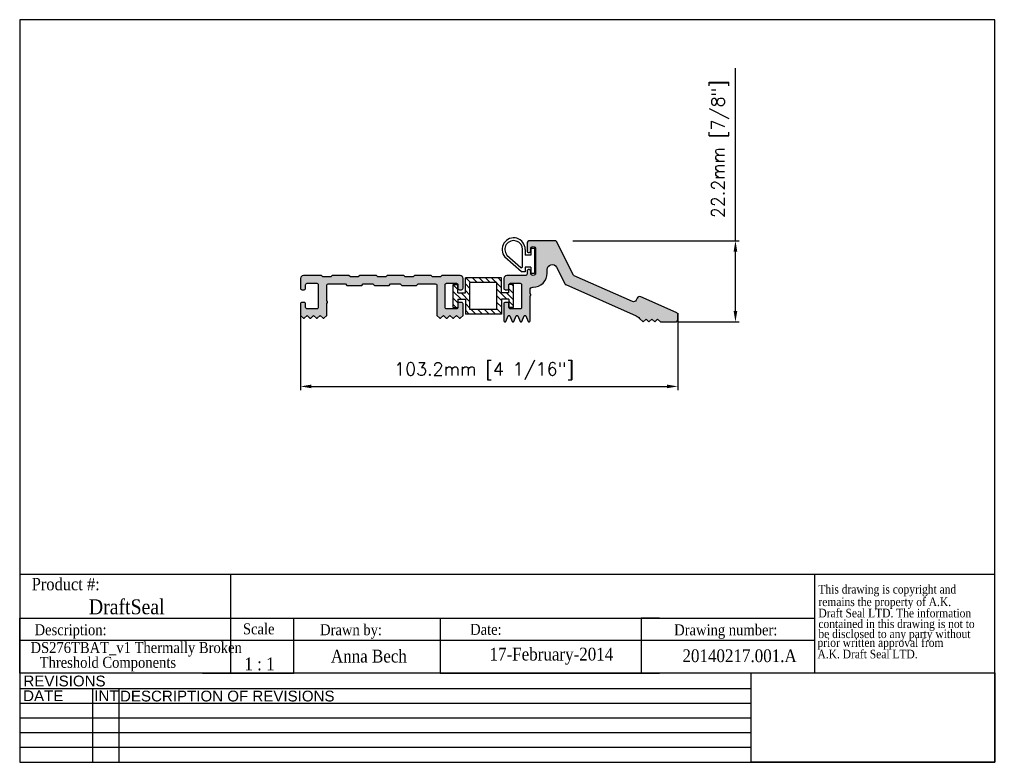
# Model space of a CAD drawing. Header units: millimetres. Extents: x 2362 to 2631, y 15 to 219.
import ezdxf
from ezdxf.enums import TextEntityAlignment as Align

# ---------------------------------------------------------------- set-up
doc = ezdxf.new("R2010")
doc.units = ezdxf.units.MM
doc.header["$MEASUREMENT"] = 0
doc.layers.add('AM_5', color=3, linetype='Continuous', lineweight=25)
doc.layers.add('BORDER', color=7, linetype='Continuous', lineweight=25)
for name, color, linetype in [('Current', 7, 'Continuous'), ('DRAWING', 7, 'Continuous'), ('FRAME', 7, 'Continuous')]:
    doc.layers.add(name, color=color, linetype=linetype)
doc.styles.add('DS GROUP', font='arial.ttf')
doc.styles.get("Standard").update_dxf_attribs({"font": 'ROMANS.SHX'})
doc.styles.add('TAG', font='GARA.TTF')
doc.dimstyles.new('AM_ISO$0', dxfattribs={"dimtxt": 1.5, "dimasz": 1.5, "dimexe": 1, "dimexo": 1, "dimgap": 1.5, "dimtad": 1, "dimdec": 0, "dimdsep": 46, "dimtxsty": 'Standard', "dimcen": 0, "dimclrd": 256, "dimclre": 256, "dimclrt": 2, "dimadec": 0, "dimazin": 2, "dimtp": 0.1, "dimtm": 0.1, "dimtfac": 0.71, "dimtdec": 0, "dimtmove": 0, "dimatfit": 3, "dimfxl": 1, "dimlwd": -1, "dimlwe": -1, "dimarcsym": 1})
picture_1 = doc.add_image_def('image1.bmp', size_in_pixel=(901, 331))

# ---------------------------------------------------------------- blocks, each defined once
blk = doc.blocks.new('A$C08671A0E')
at = {"layer": 'FRAME', "style": 'TAG'}
for s, p in [('This drawing is copyright and', (14.8, -52.3)), ('remains the property of A.K.', (14.8, -101.5)), ('Draft Seal LTD. The information', (14.8, -145.7)), ('contained in this drawing is not to  ', (14.8, -187.4)), ('be disclosed to any party without ', (14.8, -226.7)), (' prior written approval from', (0, -261.2)), (' A.K. Draft Seal LTD.', (0, -306.1))]:
    blk.add_text(s, height=33.819, dxfattribs=at).set_placement(p)
blk = doc.blocks.new('*D465')
at = {"layer": 'AM_5', "linetype": 'ByBlock', "transparency": 16777216}
for p, q in [((2557.84, 158.03), (2557.84, 205.2)), ((2513.33, 158.03), (2558.84, 158.03)), ((2557.84, 138.81), (2557.84, 155.03)), ((2542.32, 135.81), (2558.84, 135.81))]:
    blk.add_line(p, q, dxfattribs=at)
at = {"layer": 'AM_5', "transparency": 16777216}
for points in [[(2557.34, 155.03), (2558.34, 155.03), (2557.84, 158.03)], [(2557.34, 138.81), (2558.34, 138.81), (2557.84, 135.81)]]:
    blk.add_solid(points, dxfattribs=at)
at = {"layer": 'Defpoints', "color": 0, "transparency": 16777216}
for p in [(2512.33, 158.03), (2557.84, 158.03), (2541.32, 135.81)]:
    blk.add_point(p, dxfattribs=at)
at = {"layer": 'AM_5', "color": 7, "transparency": 16777216, "insert": (2553.67, 183.11), "char_height": 3.5, "attachment_point": 5, "rotation": 90}
blk.add_mtext('22.2mm [7/8"]', dxfattribs=at)
blk = doc.blocks.new('*D466')
at = {"layer": 'AM_5', "linetype": 'ByBlock', "transparency": 16777216}
for p, q in [((2438.87, 138.17), (2438.87, 117.16)), ((2542.12, 138.17), (2542.12, 117.16)), ((2441.87, 118.16), (2539.12, 118.16))]:
    blk.add_line(p, q, dxfattribs=at)
at = {"layer": 'AM_5', "transparency": 16777216}
for points in [[(2441.87, 118.66), (2441.87, 117.66), (2438.87, 118.16)], [(2539.12, 118.66), (2539.12, 117.66), (2542.12, 118.16)]]:
    blk.add_solid(points, dxfattribs=at)
at = {"layer": 'Defpoints', "color": 0, "transparency": 16777216}
for p in [(2438.87, 139.17), (2542.12, 139.17), (2542.12, 118.16)]:
    blk.add_point(p, dxfattribs=at)
at = {"layer": 'AM_5', "color": 7, "transparency": 16777216, "insert": (2489.1, 122.33), "char_height": 3.5, "attachment_point": 5}
blk.add_mtext('103.2mm [4 1/16"]', dxfattribs=at)

msp = doc.modelspace()

# ---------------------------------------------------------------- hatches: boundary and pattern name
at = {"layer": 'Current'}
for points in [[(2506.34, 150.15, -0.788336), (2508.9, 150.77), (2511.23, 146.18, 0.171831), (2511.42, 146.01), (2530.67, 137.44, -0.091887), (2531.62, 136.78), (2532.59, 135.81), (2533.38, 136.6), (2534.17, 135.81), (2534.96, 136.6), (2535.75, 135.81), (2536.54, 136.6), (2537.33, 135.81), (2541.32, 135.81, 0.414214), (2542.12, 136.61), (2542.12, 137.66, 0.296213), (2541.66, 138.38), (2531.97, 142.69, 0.414214), (2530.92, 142.29), (2530.69, 141.77, -0.414214), (2529.65, 141.37), (2513.74, 148.46, -0.171831), (2513.55, 148.63), (2508.87, 157.82, 0.282029), (2508.53, 158.03), (2501.63, 158.03, 0.414214), (2500.84, 157.24), (2500.84, 155.27, 1), (2501.86, 155.27), (2501.86, 155.76, -1), (2503.16, 155.76), (2503.16, 149.16, -1), (2501.86, 149.16), (2501.86, 149.65, 1), (2500.84, 149.65), (2500.84, 148.89, -0.414214), (2500.46, 148.51), (2495.28, 148.51, 0.414214), (2494.49, 147.72), (2494.49, 145.01, 0.414214), (2494.87, 144.63), (2495.51, 144.63, 0.414214), (2495.89, 145.01), (2495.89, 146, -0.414214), (2496.27, 146.38), (2498.98, 146.38, -0.414214), (2499.36, 146), (2499.36, 139.76, -0.414214), (2498.98, 139.38), (2496.27, 139.38, -0.414214), (2495.89, 139.76), (2495.89, 140.75, 0.414214), (2495.51, 141.13), (2494.87, 141.13, 0.414214), (2494.49, 140.75), (2494.49, 136.14), (2494.57, 135.96, 0.661886), (2495.03, 135.96), (2495.66, 137.45, -0.661886), (2496.12, 137.45), (2496.75, 135.96, 0.661886), (2497.21, 135.96), (2497.84, 137.45, -0.661886), (2498.31, 137.45), (2498.94, 135.96, 0.661886), (2499.4, 135.96), (2500.03, 137.45, -0.661886), (2500.5, 137.45), (2501.13, 135.96, 0.661886), (2501.59, 135.96), (2501.66, 136.14), (2501.66, 142.95, 1), (2501.66, 143.45), (2501.66, 144.53, -0.414214), (2502.46, 145.33), (2502.51, 145.33, 0.414214), (2506.34, 149.16)], [(2458.67, 146.21), (2459.07, 145.81), (2463.13, 145.81), (2463.53, 146.21), (2466.17, 146.21), (2466.57, 145.81), (2470.63, 145.81), (2471.03, 146.21), (2475.75, 146.21, -0.414214), (2476.15, 145.81), (2476.15, 137.6), (2476.94, 136.81), (2477.16, 136.81), (2477.95, 137.6), (2478.74, 136.81), (2478.95, 136.81), (2479.74, 137.6), (2480.53, 136.81), (2480.74, 136.81), (2481.53, 137.6), (2482.32, 136.81), (2482.53, 136.81), (2483.32, 137.6), (2483.32, 140.73, 0.414214), (2482.92, 141.13), (2482.32, 141.13, 0.414214), (2481.92, 140.73), (2481.92, 139.78, -0.414214), (2481.52, 139.38), (2478.85, 139.38, -0.414214), (2478.45, 139.78), (2478.45, 145.98, -0.414214), (2478.85, 146.38), (2481.52, 146.38, -0.414214), (2481.92, 145.98), (2481.92, 145.03, 0.414214), (2482.32, 144.63), (2482.92, 144.63, 0.414214), (2483.32, 145.03), (2483.32, 147.71, 0.414214), (2482.52, 148.51), (2477.57, 148.51), (2477.17, 148.11), (2475.02, 148.11), (2474.62, 148.51), (2470.07, 148.51), (2469.67, 148.11), (2467.52, 148.11), (2467.12, 148.51), (2462.57, 148.51), (2462.17, 148.11), (2460.02, 148.11), (2459.62, 148.51), (2455.07, 148.51), (2454.67, 148.11), (2452.52, 148.11), (2452.12, 148.51), (2447.57, 148.51), (2447.17, 148.11), (2445.02, 148.11), (2444.62, 148.51), (2439.67, 148.51, 0.414214), (2438.87, 147.71), (2438.87, 145.03, 0.414214), (2439.27, 144.63), (2439.87, 144.63, 0.414214), (2440.27, 145.03), (2440.27, 145.98, -0.414214), (2440.67, 146.38), (2443.34, 146.38, -0.414214), (2443.74, 145.98), (2443.74, 139.78, -0.414214), (2443.34, 139.38), (2440.67, 139.38, -0.414214), (2440.27, 139.78), (2440.27, 140.73, 0.414214), (2439.87, 141.13), (2439.27, 141.13, 0.414214), (2438.87, 140.73), (2438.87, 137.6), (2439.66, 136.81), (2439.87, 136.81), (2440.66, 137.6), (2441.45, 136.81), (2441.66, 136.81), (2442.45, 137.6), (2443.24, 136.81), (2443.45, 136.81), (2444.24, 137.6), (2445.03, 136.81), (2445.25, 136.81), (2446.04, 137.6), (2446.04, 140.99, 1), (2446.04, 141.49), (2446.04, 145.81, -0.414214), (2446.44, 146.21), (2451.17, 146.21), (2451.57, 145.81), (2455.63, 145.81), (2456.03, 146.21)]]:
    msp.add_hatch(color=256, dxfattribs=at).paths.add_polyline_path(points)

# ---------------------------------------------------------------- linework, layer by layer
at = {"linetype": 'Continuous'}
for p, q in [((2499.34, 149.54), (2494.78, 153.55)), ((2495.33, 154.09), (2499.17, 150.7)), ((2499.59, 150.89), (2499.59, 155.64)), ((2500.35, 155.64), (2500.35, 154.11)), ((2501.88, 154.11), (2500.35, 154.11)), ((2501.88, 155.89), (2501.88, 154.37)), ((2502.89, 155.89), (2501.88, 155.89)), ((2501.88, 154.37), (2501.88, 154.11)), ((2502.89, 155.89), (2502.89, 149.03)), ((2500.35, 149.54), (2499.34, 149.54)), ((2500.35, 150.81), (2500.35, 149.54)), ((2501.88, 150.81), (2500.35, 150.81)), ((2501.88, 150.81), (2501.88, 149.03)), ((2502.89, 149.03), (2501.88, 149.03))]:
    msp.add_line(p, q, dxfattribs=at)
for p, q in [((2362.06, 66.79), (2579.51, 66.79)), ((2419.68, 66.79), (2419.68, 54.73)), ((2579.51, 66.79), (2579.51, 39.73)), ((2362.06, 39.73), (2362.06, 54.73)), ((2362.06, 54.73), (2579.51, 54.73)), ((2362.06, 54.73), (2362.06, 49.73)), ((2362.06, 54.73), (2362.06, 48.73)), ((2362.06, 54.73), (2412.06, 54.73)), ((2419.68, 54.73), (2419.68, 39.73)), ((2437.06, 39.73), (2437.06, 54.73)), ((2437.06, 54.73), (2477.06, 54.73)), ((2477.06, 54.73), (2477.06, 39.73)), ((2537.06, 54.73), (2532.06, 54.73)), ((2532.06, 54.73), (2532.06, 39.73)), ((2362.06, 48.73), (2362.06, 50.23)), ((2362.06, 48.73), (2579.51, 48.73)), ((2362.06, 39.73), (2362.06, 42.73)), ((2412.06, 39.73), (2437.06, 39.73)), ((2477.06, 39.73), (2537.06, 39.73))]:
    msp.add_line(p, q)
for centre, radius, start, end in [((2497.18, 155.64), 3.17, 0.0001, 221.0127), ((2497.18, 155.64), 2.41, 0, 219.8912), ((2499.34, 150.89), 0.254, 228.6218, 0)]:
    msp.add_arc(centre, radius, start, end, dxfattribs=at)
at = {"layer": 'BORDER'}
for p, q in [((2362.06, 218.5), (2362.06, 15.3)), ((2628.76, 218.5), (2362.06, 218.5)), ((2628.76, 15.3), (2628.76, 218.5)), ((2579.51, 66.79), (2628.76, 66.79)), ((2628.76, 39.73), (2362.06, 39.73)), ((2562.14, 35.42), (2362.06, 35.42)), ((2381.93, 35.42), (2381.93, 15.3)), ((2389.14, 35.42), (2389.14, 15.3)), ((2562.14, 31.4), (2362.06, 31.4)), ((2562.14, 27.37), (2362.06, 27.37)), ((2562.14, 23.35), (2362.06, 23.35)), ((2562.14, 19.33), (2362.06, 19.33)), ((2362.06, 15.3), (2628.76, 15.3))]:
    msp.add_line(p, q, dxfattribs=at)
at = {"layer": 'Current'}
for p, q in [((2480.65, 146.06), (2481.92, 146.06)), ((2480.65, 139.71), (2480.65, 146.06)), ((2481.92, 144.64), (2480.65, 145.91)), ((2481.92, 143.77), (2481.92, 146.06)), ((2493.86, 147.83), (2483.96, 147.83)), ((2483.96, 143.77), (2483.96, 147.83)), ((2485.23, 144.93), (2483.96, 146.2)), ((2485.39, 146.56), (2484.12, 147.83)), ((2492.59, 146.56), (2485.23, 146.56)), ((2485.23, 139.2), (2485.23, 146.56)), ((2487.19, 146.56), (2485.92, 147.83)), ((2488.98, 146.56), (2487.71, 147.83)), ((2490.78, 146.56), (2489.51, 147.83)), ((2492.41, 146.56), (2491.14, 147.83)), ((2492.59, 139.2), (2492.59, 146.56)), ((2493.86, 145.11), (2492.59, 146.38)), ((2493.86, 146.91), (2492.94, 147.83)), ((2493.86, 143.77), (2493.86, 147.83)), ((2495.89, 143.77), (2495.89, 146.06)), ((2497.16, 146.06), (2495.89, 146.06)), ((2497.16, 145.57), (2496.68, 146.06)), ((2497.16, 139.71), (2497.16, 146.06)), ((2482.78, 141.99), (2480.65, 144.12)), ((2481.92, 143.77), (2483.96, 143.77)), ((2485.23, 141.34), (2482.8, 143.77)), ((2485.23, 143.14), (2483.96, 144.41)), ((2495.35, 141.99), (2492.59, 144.75)), ((2493.86, 141.69), (2492.59, 142.96)), ((2495.89, 143.77), (2493.86, 143.77)), ((2497.16, 141.81), (2495.2, 143.77)), ((2497.16, 143.61), (2495.89, 144.88)), ((2481.92, 141.05), (2480.65, 142.32)), ((2481.47, 139.71), (2480.65, 140.53)), ((2481.92, 141.99), (2483.96, 141.99)), ((2481.92, 141.99), (2481.92, 139.71)), ((2483.96, 141.99), (2483.96, 137.93)), ((2485.23, 139.55), (2483.96, 140.82)), ((2493.86, 139.89), (2492.59, 141.16)), ((2495.89, 141.99), (2493.86, 141.99)), ((2493.86, 141.99), (2493.86, 137.93)), ((2495.89, 141.99), (2495.89, 139.71)), ((2497.16, 140.18), (2495.89, 141.45)), ((2480.65, 139.71), (2481.92, 139.71)), ((2485.05, 137.93), (2483.96, 139.02)), ((2493.86, 137.93), (2483.96, 137.93)), ((2492.59, 139.2), (2485.23, 139.2)), ((2486.84, 137.93), (2485.57, 139.2)), ((2488.64, 137.93), (2487.37, 139.2)), ((2490.44, 137.93), (2489.17, 139.2)), ((2492.23, 137.93), (2490.96, 139.2)), ((2493.86, 138.09), (2492.59, 139.36)), ((2497.16, 139.71), (2495.89, 139.71))]:
    msp.add_line(p, q, dxfattribs=at)
at = {"layer": 'DRAWING'}
for points in [[(2494.87, 144.63), (2495.51, 144.63, 0.414214), (2495.89, 145.01), (2495.89, 146, -0.414214), (2496.27, 146.38), (2498.98, 146.38, -0.414214), (2499.36, 146), (2499.36, 139.76, -0.414214), (2498.98, 139.38), (2496.27, 139.38, -0.414214), (2495.89, 139.76), (2495.89, 140.75, 0.414214), (2495.51, 141.13), (2494.87, 141.13, 0.414214), (2494.49, 140.75), (2494.49, 136.14), (2494.57, 135.96, 0.661886), (2495.03, 135.96), (2495.66, 137.45, -0.661886), (2496.12, 137.45), (2496.75, 135.96, 0.661886), (2497.21, 135.96), (2497.84, 137.45, -0.661886), (2498.31, 137.45), (2498.94, 135.96, 0.661886), (2499.4, 135.96), (2500.03, 137.45, -0.661886), (2500.5, 137.45), (2501.13, 135.96, 0.661886), (2501.59, 135.96), (2501.66, 136.14), (2501.66, 142.95, 1), (2501.66, 143.45), (2501.66, 144.53, -0.414214), (2502.46, 145.33), (2502.51, 145.33, 0.414214), (2506.34, 149.16), (2506.34, 150.15, -0.788336), (2508.9, 150.77), (2511.23, 146.18, 0.171831), (2511.42, 146.01), (2530.67, 137.44, -0.091887), (2531.62, 136.78), (2532.59, 135.81), (2533.38, 136.6), (2534.17, 135.81), (2534.96, 136.6), (2535.75, 135.81), (2536.54, 136.6), (2537.33, 135.81), (2541.32, 135.81, 0.414214), (2542.12, 136.61), (2542.12, 137.66, 0.296213), (2541.66, 138.38), (2531.97, 142.69, 0.414214), (2530.92, 142.29), (2530.69, 141.77, -0.414214), (2529.65, 141.37), (2513.74, 148.46, -0.171831), (2513.55, 148.63), (2508.87, 157.82, 0.282029), (2508.53, 158.03), (2501.63, 158.03, 0.414214), (2500.84, 157.24), (2500.84, 155.27, 1), (2501.86, 155.27), (2501.86, 155.76, -1), (2503.16, 155.76), (2503.16, 149.16, -1), (2501.86, 149.16), (2501.86, 149.65, 1), (2500.84, 149.65), (2500.84, 148.89, -0.414214), (2500.46, 148.51), (2495.28, 148.51, 0.414214), (2494.49, 147.72), (2494.49, 145.01, 0.414214)], [(2451.17, 146.21), (2451.57, 145.81), (2455.63, 145.81), (2456.03, 146.21), (2458.67, 146.21), (2459.07, 145.81), (2463.13, 145.81), (2463.53, 146.21), (2466.17, 146.21), (2466.57, 145.81), (2470.63, 145.81), (2471.03, 146.21), (2475.75, 146.21, -0.414214), (2476.15, 145.81), (2476.15, 137.6), (2476.94, 136.81), (2477.16, 136.81), (2477.95, 137.6), (2478.74, 136.81), (2478.95, 136.81), (2479.74, 137.6), (2480.53, 136.81), (2480.74, 136.81), (2481.53, 137.6), (2482.32, 136.81), (2482.53, 136.81), (2483.32, 137.6), (2483.32, 140.73, 0.414214), (2482.92, 141.13), (2482.32, 141.13, 0.414214), (2481.92, 140.73), (2481.92, 139.78, -0.414214), (2481.52, 139.38), (2478.85, 139.38, -0.414214), (2478.45, 139.78), (2478.45, 145.98, -0.414214), (2478.85, 146.38), (2481.52, 146.38, -0.414214), (2481.92, 145.98), (2481.92, 145.03, 0.414214), (2482.32, 144.63), (2482.92, 144.63, 0.414214), (2483.32, 145.03), (2483.32, 147.71, 0.414214), (2482.52, 148.51), (2477.57, 148.51), (2477.17, 148.11), (2475.02, 148.11), (2474.62, 148.51), (2470.07, 148.51), (2469.67, 148.11), (2467.52, 148.11), (2467.12, 148.51), (2462.57, 148.51), (2462.17, 148.11), (2460.02, 148.11), (2459.62, 148.51), (2455.07, 148.51), (2454.67, 148.11), (2452.52, 148.11), (2452.12, 148.51), (2447.57, 148.51), (2447.17, 148.11), (2445.02, 148.11), (2444.62, 148.51), (2439.67, 148.51, 0.414214), (2438.87, 147.71), (2438.87, 145.03, 0.414214), (2439.27, 144.63), (2439.87, 144.63, 0.414214), (2440.27, 145.03), (2440.27, 145.98, -0.414214), (2440.67, 146.38), (2443.34, 146.38, -0.414214), (2443.74, 145.98), (2443.74, 139.78, -0.414214), (2443.34, 139.38), (2440.67, 139.38, -0.414214), (2440.27, 139.78), (2440.27, 140.73, 0.414214), (2439.87, 141.13), (2439.27, 141.13, 0.414214), (2438.87, 140.73), (2438.87, 137.6), (2439.66, 136.81), (2439.87, 136.81), (2440.66, 137.6), (2441.45, 136.81), (2441.66, 136.81), (2442.45, 137.6), (2443.24, 136.81), (2443.45, 136.81), (2444.24, 137.6), (2445.03, 136.81), (2445.25, 136.81), (2446.04, 137.6), (2446.04, 140.99, 1), (2446.04, 141.49), (2446.04, 145.81, -0.414214), (2446.44, 146.21)]]:
    msp.add_lwpolyline(points, format="xyb", close=True, dxfattribs=at)
at = {"layer": 'FRAME', "color": 1}
for q in [(2562.14, 39.74), (2562.14, 39.73)]:
    msp.add_line((2562.14, 15.3), q, dxfattribs=at)

# ---------------------------------------------------------------- block references
at = {"xscale": 0.06987750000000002, "yscale": 0.06987750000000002, "zscale": 0.06987750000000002}
msp.add_blockref('A$C08671A0E', (2579.51, 65.14), dxfattribs=at)

# ---------------------------------------------------------------- texts
at = {"layer": 'BORDER', "attachment_point": 2, "style": 'DS GROUP'}
for s, width, insert, char_height in [('REVISIONS', 20.3868, (2374.32, 39.03), 2.953), ('DATE', 20.3868, (2368.5, 34.99), 2.953), ('INT', 20.3868, (2385.79, 34.99), 2.953), ('DESCRIPTION OF REVISIONS', 103.8609, (2418.84, 34.91), 2.9531)]:
    msp.add_mtext_dynamic_manual_height_columns(s, width=width, gutter_width=7.5, heights=[0], dxfattribs=dict(at, insert=insert, char_height=char_height))
at = {"layer": 'FRAME', "style": 'TAG'}
for s, height, p in [('Product #:', 3.382, (2374.65, 64.13)), ('DraftSeal', 4.069, (2391.34, 57.98)), ('Description:', 3, (2375.98, 51.11)), ('Drawn by:', 3, (2452.69, 51.18)), ('Date:', 3, (2489.58, 51.66)), ('Drawing number:', 3, (2555.2, 51.15)), ('Anna Bech', 3.5, (2457.58, 44.44)), ('17-February-2014', 3.5, (2507.5, 44.44)), ('20140217.001.A', 3.5, (2558.98, 44.45)), ('1 : 1', 3.5, (2427.65, 42.21))]:
    msp.add_text(s, height=height, dxfattribs=at).set_placement(p, align=Align.MIDDLE)
msp.add_text('Scale', height=3, dxfattribs=at).set_placement((2423.13, 50.32))
for s, p in [('DS276TBAT_v1 Thermally Broken', (2393.92, 45.21)), ('Threshold Components', (2386.18, 41.16))]:
    msp.add_text(s, height=3, dxfattribs=at).set_placement(p, align=Align.CENTER)

# ---------------------------------------------------------------- dimensions: what is measured, and where the dimension line sits
at = {"layer": 'AM_5'}
dim = msp.add_linear_dim(base=(2557.84, 158.03), p1=(2541.32, 135.81), p2=(2512.33, 158.03), angle=90, dimstyle='AM_ISO$0', override={"dimtxt": 3.5, "dimasz": 3, "dimdec": 1, "dimpost": '<>mm', "dimclrt": 7}, dxfattribs=at)
dim.commit()
dim.dimension.update_dxf_attribs({"geometry": '*D465', "text_midpoint": (2553.67, 183.11)})
dim = msp.add_linear_dim(base=(2542.1238299, 118.15955602), p1=(2438.87382995, 139.16666375), p2=(2542.1238299, 139.16666686), dimstyle='AM_ISO$0', override={"dimtxt": 3.5, "dimasz": 3, "dimdec": 1, "dimpost": '<>mm', "dimclrt": 7}, dxfattribs=at)
dim.commit()
dim.dimension.update_dxf_attribs({"geometry": '*D466', "text_midpoint": (2489.10119789, 118.15955602), "dimtype": 160})

# ---------------------------------------------------------------- pictures from other files: only their frames are drawn
image = msp.add_image(picture_1, insert=(2562.14, 15.3), size_in_units=(66.62, 24.47))
image.dxf.flags = 7

doc.saveas('drawing.dxf')
